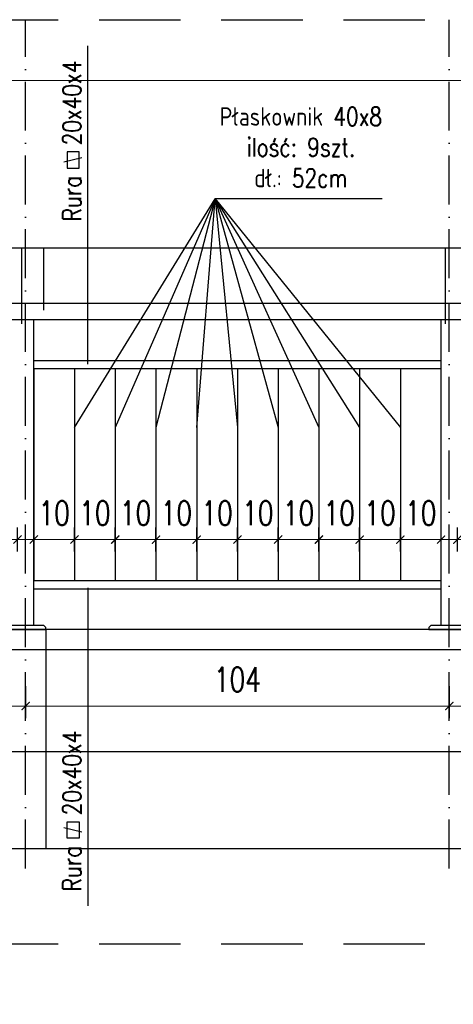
# Model space of a CAD drawing. Header units: millimetres. Extents: x 31969 to 285678, y -69766 to -1123.
# Tile 36 of 176: x 139884 to 139990, y -18518 to -18277. Entities that reach past the tile are written whole.
import ezdxf

# ---------------------------------------------------------------- set-up
doc = ezdxf.new("R2010")
doc.units = ezdxf.units.MM
for name, pattern in [('ACAD_ISO03W100', [30, 12, -18]), ('ACAD_ISO10W100', [18, 12, -3, 0, -3]), ('HIDDEN', [0.375, 0.25, -0.125])]:
    doc.linetypes.add(name, pattern=pattern)
for name, color, linetype in [('a-balustrady detal', 5, 'Continuous'), ('a-opis 2', 1, 'Continuous'), ('a-osie', 4, 'ACAD_ISO10W100'), ('a-przerywana', 250, 'HIDDEN'), ('a-widokowa', 3, 'Continuous'), ('a-wymiary', 11, 'Continuous')]:
    doc.layers.add(name, color=color, linetype=linetype)
doc.styles.add('WYMIAR', font='romans.shx', dxfattribs={"width": 0.8})
doc.styles.add('WYMIARY', font='simplex.shx', dxfattribs={"width": 0.75})
doc.dimstyles.new('MAREK50', dxfattribs={"dimtxt": 12.5, "dimasz": 5, "dimexe": 3, "dimexo": 2, "dimgap": 3.5, "dimtad": 1, "dimdec": 1, "dimdsep": 46, "dimtxsty": 'WYMIARY', "dimblk1": 'ARCHTICK', "dimblk2": 'ARCHTICK', "dimsah": 1, "dimcen": 2.5, "dimdle": 5, "dimadec": 0, "dimazin": 0, "dimtfac": 1, "dimtdec": 1, "dimtmove": 1, "dimatfit": 3, "dimldrblk": 'ARCHTICK', "dimfxl": 1, "dimtolj": 1, "dimtzin": 0, "dimarcsym": 0})

# ---------------------------------------------------------------- blocks, each defined once
blk = doc.blocks.new('_ARCHTICK')
at = {"color": 0, "linetype": 'ByBlock', "const_width": 0.15}
blk.add_lwpolyline([(-0.5, -0.5), (0.5, 0.5)], dxfattribs=at)
blk = doc.blocks.new('*D328')
at = {"layer": 'a-wymiary', "color": 0, "linetype": 'ACAD_ISO03W100', "lineweight": -2, "ltscale": 100}
blk.add_line((139991.4, -18407.16), (139991.4, -18401.27), dxfattribs=at)
at = {"layer": 'a-wymiary', "color": 0, "lineweight": -2, "ltscale": 100}
blk.add_line((140001.4, -18407.16), (140001.4, -18401.27), dxfattribs=at)
at = {"layer": 'a-wymiary', "color": 0, "lineweight": 0, "ltscale": 100}
blk.add_line((139989.4, -18404.27), (140003.4, -18404.27), dxfattribs=at)
at = {"layer": 'DEFPOINTS', "color": 0, "ltscale": 100}
for p in [(140001.4, -18404.27), (139991.4, -18409.16), (140001.4, -18409.16)]:
    blk.add_point(p, dxfattribs=at)
at = {"layer": 'a-wymiary', "color": 0, "lineweight": 0, "ltscale": 100, "xscale": 2, "yscale": 2, "zscale": 2, "rotation": 180}
blk.add_blockref('_ARCHTICK', (139991.4, -18404.27), dxfattribs=at)
at = {"layer": 'a-wymiary', "color": 0, "lineweight": 0, "ltscale": 100, "xscale": 2, "yscale": 2, "zscale": 2}
blk.add_blockref('_ARCHTICK', (140001.4, -18404.27), dxfattribs=at)
at = {"layer": 'a-wymiary', "color": 0, "ltscale": 100, "insert": (139996.4, -18397.77), "char_height": 6, "attachment_point": 5, "style": 'WYMIARY'}
blk.add_mtext('\\A1;10', dxfattribs=at)
blk = doc.blocks.new('*D330')
at = {"layer": 'a-wymiary', "color": 0, "linetype": 'ACAD_ISO03W100', "lineweight": -2, "ltscale": 100}
blk.add_line((139897.4, -18407.16), (139897.4, -18401.27), dxfattribs=at)
at = {"layer": 'a-wymiary', "color": 0, "lineweight": -2, "ltscale": 100}
blk.add_line((139907.4, -18407.16), (139907.4, -18401.27), dxfattribs=at)
at = {"layer": 'a-wymiary', "color": 0, "lineweight": 0, "ltscale": 100}
blk.add_line((139895.4, -18404.27), (139909.4, -18404.27), dxfattribs=at)
at = {"layer": 'DEFPOINTS', "color": 0, "ltscale": 100}
for p in [(139907.4, -18404.27), (139897.4, -18409.16), (139907.4, -18409.16)]:
    blk.add_point(p, dxfattribs=at)
at = {"layer": 'a-wymiary', "color": 0, "lineweight": 0, "ltscale": 100, "xscale": 2, "yscale": 2, "zscale": 2, "rotation": 180}
blk.add_blockref('_ARCHTICK', (139897.4, -18404.27), dxfattribs=at)
at = {"layer": 'a-wymiary', "color": 0, "lineweight": 0, "ltscale": 100, "xscale": 2, "yscale": 2, "zscale": 2}
blk.add_blockref('_ARCHTICK', (139907.4, -18404.27), dxfattribs=at)
at = {"layer": 'a-wymiary', "color": 0, "ltscale": 100, "insert": (139902.4, -18397.77), "char_height": 6, "attachment_point": 5, "style": 'WYMIARY'}
blk.add_mtext('\\A1;10', dxfattribs=at)
blk = doc.blocks.new('*D331')
at = {"layer": 'a-wymiary', "color": 0, "linetype": 'ACAD_ISO03W100', "lineweight": -2, "ltscale": 100}
blk.add_line((139907.4, -18407.16), (139907.4, -18401.27), dxfattribs=at)
at = {"layer": 'a-wymiary', "color": 0, "lineweight": -2, "ltscale": 100}
blk.add_line((139917.4, -18407.16), (139917.4, -18401.27), dxfattribs=at)
at = {"layer": 'a-wymiary', "color": 0, "lineweight": 0, "ltscale": 100}
blk.add_line((139905.4, -18404.27), (139919.4, -18404.27), dxfattribs=at)
at = {"layer": 'DEFPOINTS', "color": 0, "ltscale": 100}
for p in [(139917.4, -18404.27), (139907.4, -18409.16), (139917.4, -18409.16)]:
    blk.add_point(p, dxfattribs=at)
at = {"layer": 'a-wymiary', "color": 0, "lineweight": 0, "ltscale": 100, "xscale": 2, "yscale": 2, "zscale": 2, "rotation": 180}
blk.add_blockref('_ARCHTICK', (139907.4, -18404.27), dxfattribs=at)
at = {"layer": 'a-wymiary', "color": 0, "lineweight": 0, "ltscale": 100, "xscale": 2, "yscale": 2, "zscale": 2}
blk.add_blockref('_ARCHTICK', (139917.4, -18404.27), dxfattribs=at)
at = {"layer": 'a-wymiary', "color": 0, "ltscale": 100, "insert": (139912.4, -18397.77), "char_height": 6, "attachment_point": 5, "style": 'WYMIARY'}
blk.add_mtext('\\A1;10', dxfattribs=at)
blk = doc.blocks.new('*D332')
at = {"layer": 'a-wymiary', "color": 0, "linetype": 'ACAD_ISO03W100', "lineweight": -2, "ltscale": 100}
blk.add_line((139937.4, -18407.16), (139937.4, -18401.27), dxfattribs=at)
at = {"layer": 'a-wymiary', "color": 0, "lineweight": -2, "ltscale": 100}
blk.add_line((139947.4, -18407.16), (139947.4, -18401.27), dxfattribs=at)
at = {"layer": 'a-wymiary', "color": 0, "lineweight": 0, "ltscale": 100}
blk.add_line((139935.4, -18404.27), (139949.4, -18404.27), dxfattribs=at)
at = {"layer": 'DEFPOINTS', "color": 0, "ltscale": 100}
for p in [(139947.4, -18404.27), (139937.4, -18409.16), (139947.4, -18409.16)]:
    blk.add_point(p, dxfattribs=at)
at = {"layer": 'a-wymiary', "color": 0, "lineweight": 0, "ltscale": 100, "xscale": 2, "yscale": 2, "zscale": 2, "rotation": 180}
blk.add_blockref('_ARCHTICK', (139937.4, -18404.27), dxfattribs=at)
at = {"layer": 'a-wymiary', "color": 0, "lineweight": 0, "ltscale": 100, "xscale": 2, "yscale": 2, "zscale": 2}
blk.add_blockref('_ARCHTICK', (139947.4, -18404.27), dxfattribs=at)
at = {"layer": 'a-wymiary', "color": 0, "ltscale": 100, "insert": (139942.4, -18397.77), "char_height": 6, "attachment_point": 5, "style": 'WYMIARY'}
blk.add_mtext('\\A1;10', dxfattribs=at)
blk = doc.blocks.new('*D333')
at = {"layer": 'a-wymiary', "color": 0, "linetype": 'ACAD_ISO03W100', "lineweight": -2, "ltscale": 100}
blk.add_line((139947.4, -18407.16), (139947.4, -18401.27), dxfattribs=at)
at = {"layer": 'a-wymiary', "color": 0, "lineweight": -2, "ltscale": 100}
blk.add_line((139957.4, -18407.16), (139957.4, -18401.27), dxfattribs=at)
at = {"layer": 'a-wymiary', "color": 0, "lineweight": 0, "ltscale": 100}
blk.add_line((139945.4, -18404.27), (139959.4, -18404.27), dxfattribs=at)
at = {"layer": 'DEFPOINTS', "color": 0, "ltscale": 100}
for p in [(139957.4, -18404.27), (139947.4, -18409.16), (139957.4, -18409.16)]:
    blk.add_point(p, dxfattribs=at)
at = {"layer": 'a-wymiary', "color": 0, "lineweight": 0, "ltscale": 100, "xscale": 2, "yscale": 2, "zscale": 2, "rotation": 180}
blk.add_blockref('_ARCHTICK', (139947.4, -18404.27), dxfattribs=at)
at = {"layer": 'a-wymiary', "color": 0, "lineweight": 0, "ltscale": 100, "xscale": 2, "yscale": 2, "zscale": 2}
blk.add_blockref('_ARCHTICK', (139957.4, -18404.27), dxfattribs=at)
at = {"layer": 'a-wymiary', "color": 0, "ltscale": 100, "insert": (139952.4, -18397.77), "char_height": 6, "attachment_point": 5, "style": 'WYMIARY'}
blk.add_mtext('\\A1;10', dxfattribs=at)
blk = doc.blocks.new('*D334')
at = {"layer": 'a-wymiary', "color": 0, "linetype": 'ACAD_ISO03W100', "lineweight": -2, "ltscale": 100}
blk.add_line((139957.4, -18407.16), (139957.4, -18401.27), dxfattribs=at)
at = {"layer": 'a-wymiary', "color": 0, "lineweight": -2, "ltscale": 100}
blk.add_line((139967.4, -18407.16), (139967.4, -18401.27), dxfattribs=at)
at = {"layer": 'a-wymiary', "color": 0, "lineweight": 0, "ltscale": 100}
blk.add_line((139955.4, -18404.27), (139969.4, -18404.27), dxfattribs=at)
at = {"layer": 'DEFPOINTS', "color": 0, "ltscale": 100}
for p in [(139967.4, -18404.27), (139957.4, -18409.16), (139967.4, -18409.16)]:
    blk.add_point(p, dxfattribs=at)
at = {"layer": 'a-wymiary', "color": 0, "lineweight": 0, "ltscale": 100, "xscale": 2, "yscale": 2, "zscale": 2, "rotation": 180}
blk.add_blockref('_ARCHTICK', (139957.4, -18404.27), dxfattribs=at)
at = {"layer": 'a-wymiary', "color": 0, "lineweight": 0, "ltscale": 100, "xscale": 2, "yscale": 2, "zscale": 2}
blk.add_blockref('_ARCHTICK', (139967.4, -18404.27), dxfattribs=at)
at = {"layer": 'a-wymiary', "color": 0, "ltscale": 100, "insert": (139962.4, -18397.77), "char_height": 6, "attachment_point": 5, "style": 'WYMIARY'}
blk.add_mtext('\\A1;10', dxfattribs=at)
blk = doc.blocks.new('*D335')
at = {"layer": 'a-wymiary', "color": 0, "linetype": 'ACAD_ISO03W100', "lineweight": -2, "ltscale": 100}
blk.add_line((139967.4, -18407.16), (139967.4, -18401.27), dxfattribs=at)
at = {"layer": 'a-wymiary', "color": 0, "lineweight": -2, "ltscale": 100}
blk.add_line((139977.4, -18407.16), (139977.4, -18401.27), dxfattribs=at)
at = {"layer": 'a-wymiary', "color": 0, "lineweight": 0, "ltscale": 100}
blk.add_line((139965.4, -18404.27), (139979.4, -18404.27), dxfattribs=at)
at = {"layer": 'DEFPOINTS', "color": 0, "ltscale": 100}
for p in [(139977.4, -18404.27), (139967.4, -18409.16), (139977.4, -18409.16)]:
    blk.add_point(p, dxfattribs=at)
at = {"layer": 'a-wymiary', "color": 0, "lineweight": 0, "ltscale": 100, "xscale": 2, "yscale": 2, "zscale": 2, "rotation": 180}
blk.add_blockref('_ARCHTICK', (139967.4, -18404.27), dxfattribs=at)
at = {"layer": 'a-wymiary', "color": 0, "lineweight": 0, "ltscale": 100, "xscale": 2, "yscale": 2, "zscale": 2}
blk.add_blockref('_ARCHTICK', (139977.4, -18404.27), dxfattribs=at)
at = {"layer": 'a-wymiary', "color": 0, "ltscale": 100, "insert": (139972.4, -18397.77), "char_height": 6, "attachment_point": 5, "style": 'WYMIARY'}
blk.add_mtext('\\A1;10', dxfattribs=at)
blk = doc.blocks.new('*D336')
at = {"layer": 'a-wymiary', "color": 0, "linetype": 'ACAD_ISO03W100', "lineweight": -2, "ltscale": 100}
blk.add_line((139977.4, -18407.16), (139977.4, -18401.27), dxfattribs=at)
at = {"layer": 'a-wymiary', "color": 0, "lineweight": -2, "ltscale": 100}
blk.add_line((139987.4, -18407.16), (139987.4, -18401.27), dxfattribs=at)
at = {"layer": 'a-wymiary', "color": 0, "lineweight": 0, "ltscale": 100}
blk.add_line((139975.4, -18404.27), (139989.4, -18404.27), dxfattribs=at)
at = {"layer": 'DEFPOINTS', "color": 0, "ltscale": 100}
for p in [(139987.4, -18404.27), (139977.4, -18409.16), (139987.4, -18409.16)]:
    blk.add_point(p, dxfattribs=at)
at = {"layer": 'a-wymiary', "color": 0, "lineweight": 0, "ltscale": 100, "xscale": 2, "yscale": 2, "zscale": 2, "rotation": 180}
blk.add_blockref('_ARCHTICK', (139977.4, -18404.27), dxfattribs=at)
at = {"layer": 'a-wymiary', "color": 0, "lineweight": 0, "ltscale": 100, "xscale": 2, "yscale": 2, "zscale": 2}
blk.add_blockref('_ARCHTICK', (139987.4, -18404.27), dxfattribs=at)
at = {"layer": 'a-wymiary', "color": 0, "ltscale": 100, "insert": (139982.4, -18397.77), "char_height": 6, "attachment_point": 5, "style": 'WYMIARY'}
blk.add_mtext('\\A1;10', dxfattribs=at)
blk = doc.blocks.new('*D329')
at = {"layer": 'a-wymiary', "color": 0, "linetype": 'ACAD_ISO03W100', "lineweight": -2, "ltscale": 100}
blk.add_line((139887.4, -18407.16), (139887.4, -18401.27), dxfattribs=at)
at = {"layer": 'a-wymiary', "color": 0, "lineweight": -2, "ltscale": 100}
blk.add_line((139897.4, -18407.16), (139897.4, -18401.27), dxfattribs=at)
at = {"layer": 'a-wymiary', "color": 0, "lineweight": 0, "ltscale": 100}
blk.add_line((139885.4, -18404.27), (139899.4, -18404.27), dxfattribs=at)
at = {"layer": 'DEFPOINTS', "color": 0, "ltscale": 100}
for p in [(139897.4, -18404.27), (139887.4, -18409.16), (139897.4, -18409.16)]:
    blk.add_point(p, dxfattribs=at)
at = {"layer": 'a-wymiary', "color": 0, "lineweight": 0, "ltscale": 100, "xscale": 2, "yscale": 2, "zscale": 2, "rotation": 180}
blk.add_blockref('_ARCHTICK', (139887.4, -18404.27), dxfattribs=at)
at = {"layer": 'a-wymiary', "color": 0, "lineweight": 0, "ltscale": 100, "xscale": 2, "yscale": 2, "zscale": 2}
blk.add_blockref('_ARCHTICK', (139897.4, -18404.27), dxfattribs=at)
at = {"layer": 'a-wymiary', "color": 0, "ltscale": 100, "insert": (139892.4, -18397.77), "char_height": 6, "attachment_point": 5, "style": 'WYMIARY'}
blk.add_mtext('\\A1;10', dxfattribs=at)
blk = doc.blocks.new('*D345')
at = {"layer": 'a-wymiary', "color": 0, "linetype": 'ACAD_ISO03W100', "lineweight": -2, "ltscale": 100}
blk.add_line((139873.4, -18407.16), (139873.4, -18401.27), dxfattribs=at)
at = {"layer": 'a-wymiary', "color": 0, "lineweight": -2, "ltscale": 100}
blk.add_line((139883.4, -18407.16), (139883.4, -18401.27), dxfattribs=at)
at = {"layer": 'a-wymiary', "color": 0, "lineweight": 0, "ltscale": 100}
blk.add_line((139871.4, -18404.27), (139885.4, -18404.27), dxfattribs=at)
at = {"layer": 'DEFPOINTS', "color": 0, "ltscale": 100}
for p in [(139883.4, -18404.27), (139873.4, -18409.16), (139883.4, -18409.16)]:
    blk.add_point(p, dxfattribs=at)
at = {"layer": 'a-wymiary', "color": 0, "lineweight": 0, "ltscale": 100, "xscale": 2, "yscale": 2, "zscale": 2, "rotation": 180}
blk.add_blockref('_ARCHTICK', (139873.4, -18404.27), dxfattribs=at)
at = {"layer": 'a-wymiary', "color": 0, "lineweight": 0, "ltscale": 100, "xscale": 2, "yscale": 2, "zscale": 2}
blk.add_blockref('_ARCHTICK', (139883.4, -18404.27), dxfattribs=at)
at = {"layer": 'a-wymiary', "color": 0, "ltscale": 100, "insert": (139878.4, -18397.77), "char_height": 6, "attachment_point": 5, "style": 'WYMIARY'}
blk.add_mtext('\\A1;10', dxfattribs=at)
blk = doc.blocks.new('*D384')
at = {"layer": 'a-wymiary', "color": 0, "linetype": 'ACAD_ISO03W100', "lineweight": -2, "ltscale": 100}
blk.add_line((139927.4, -18407.16), (139927.4, -18401.27), dxfattribs=at)
at = {"layer": 'a-wymiary', "color": 0, "lineweight": -2, "ltscale": 100}
blk.add_line((139937.4, -18407.16), (139937.4, -18401.27), dxfattribs=at)
at = {"layer": 'a-wymiary', "color": 0, "lineweight": 0, "ltscale": 100}
blk.add_line((139925.4, -18404.27), (139939.4, -18404.27), dxfattribs=at)
at = {"layer": 'DEFPOINTS', "color": 0, "ltscale": 100}
for p in [(139937.4, -18404.27), (139927.4, -18409.16), (139937.4, -18409.16)]:
    blk.add_point(p, dxfattribs=at)
at = {"layer": 'a-wymiary', "color": 0, "lineweight": 0, "ltscale": 100, "xscale": 2, "yscale": 2, "zscale": 2, "rotation": 180}
blk.add_blockref('_ARCHTICK', (139927.4, -18404.27), dxfattribs=at)
at = {"layer": 'a-wymiary', "color": 0, "lineweight": 0, "ltscale": 100, "xscale": 2, "yscale": 2, "zscale": 2}
blk.add_blockref('_ARCHTICK', (139937.4, -18404.27), dxfattribs=at)
at = {"layer": 'a-wymiary', "color": 0, "ltscale": 100, "insert": (139932.4, -18397.77), "char_height": 6, "attachment_point": 5, "style": 'WYMIARY'}
blk.add_mtext('\\A1;10', dxfattribs=at)
blk = doc.blocks.new('*D385')
at = {"layer": 'a-wymiary', "color": 0, "linetype": 'ACAD_ISO03W100', "lineweight": -2, "ltscale": 100}
blk.add_line((139917.4, -18407.16), (139917.4, -18401.27), dxfattribs=at)
at = {"layer": 'a-wymiary', "color": 0, "lineweight": -2, "ltscale": 100}
blk.add_line((139927.4, -18407.16), (139927.4, -18401.27), dxfattribs=at)
at = {"layer": 'a-wymiary', "color": 0, "lineweight": 0, "ltscale": 100}
blk.add_line((139915.4, -18404.27), (139929.4, -18404.27), dxfattribs=at)
at = {"layer": 'DEFPOINTS', "color": 0, "ltscale": 100}
for p in [(139927.4, -18404.27), (139917.4, -18409.16), (139927.4, -18409.16)]:
    blk.add_point(p, dxfattribs=at)
at = {"layer": 'a-wymiary', "color": 0, "lineweight": 0, "ltscale": 100, "xscale": 2, "yscale": 2, "zscale": 2, "rotation": 180}
blk.add_blockref('_ARCHTICK', (139917.4, -18404.27), dxfattribs=at)
at = {"layer": 'a-wymiary', "color": 0, "lineweight": 0, "ltscale": 100, "xscale": 2, "yscale": 2, "zscale": 2}
blk.add_blockref('_ARCHTICK', (139927.4, -18404.27), dxfattribs=at)
at = {"layer": 'a-wymiary', "color": 0, "ltscale": 100, "insert": (139922.4, -18397.77), "char_height": 6, "attachment_point": 5, "style": 'WYMIARY'}
blk.add_mtext('\\A1;10', dxfattribs=at)
blk = doc.blocks.new('*D388')
at = {"layer": 'a-wymiary', "color": 0, "linetype": 'ACAD_ISO03W100', "lineweight": -2, "ltscale": 100}
blk.add_line((139393.4, -18297.89), (139393.4, -18288.68), dxfattribs=at)
at = {"layer": 'a-wymiary', "color": 0, "lineweight": -2, "ltscale": 100}
blk.add_line((140085.4, -18297.89), (140085.4, -18288.68), dxfattribs=at)
at = {"layer": 'a-wymiary', "color": 0, "lineweight": 0, "ltscale": 100}
blk.add_line((139391.4, -18291.68), (140087.4, -18291.68), dxfattribs=at)
at = {"layer": 'DEFPOINTS', "color": 0, "ltscale": 100}
for p in [(140085.4, -18291.68), (139393.4, -18299.89), (140085.4, -18299.89)]:
    blk.add_point(p, dxfattribs=at)
at = {"layer": 'a-wymiary', "color": 0, "lineweight": 0, "ltscale": 100, "xscale": 2, "yscale": 2, "zscale": 2, "rotation": 180}
blk.add_blockref('_ARCHTICK', (139393.4, -18291.68), dxfattribs=at)
at = {"layer": 'a-wymiary', "color": 0, "lineweight": 0, "ltscale": 100, "xscale": 2, "yscale": 2, "zscale": 2}
blk.add_blockref('_ARCHTICK', (140085.4, -18291.68), dxfattribs=at)
at = {"layer": 'a-wymiary', "color": 0, "ltscale": 100, "insert": (139739.4, -18285.18), "char_height": 6, "attachment_point": 5, "style": 'WYMIARY'}
blk.add_mtext('\\A1;692', dxfattribs=at)
blk = doc.blocks.new('*D389')
at = {"layer": 'a-wymiary', "color": 0, "lineweight": -2, "ltscale": 100}
blk.add_line((139989.4, -18440.2), (139989.4, -18448.1), dxfattribs=at)
at = {"layer": 'a-wymiary', "color": 0, "linetype": 'ACAD_ISO03W100', "lineweight": -2, "ltscale": 100}
blk.add_line((140083.4, -18440.2), (140083.4, -18448.1), dxfattribs=at)
at = {"layer": 'a-wymiary', "color": 0, "lineweight": 0, "ltscale": 100}
blk.add_line((140085.4, -18445.1), (139987.4, -18445.1), dxfattribs=at)
at = {"layer": 'DEFPOINTS', "color": 0, "ltscale": 100}
for p in [(139989.4, -18438.2), (140083.4, -18438.2), (139989.4, -18445.1)]:
    blk.add_point(p, dxfattribs=at)
at = {"layer": 'a-wymiary', "color": 0, "lineweight": 0, "ltscale": 100, "xscale": 2, "yscale": 2, "zscale": 2, "rotation": 180}
blk.add_blockref('_ARCHTICK', (139989.4, -18445.1), dxfattribs=at)
at = {"layer": 'a-wymiary', "color": 0, "lineweight": 0, "ltscale": 100, "xscale": 2, "yscale": 2, "zscale": 2}
blk.add_blockref('_ARCHTICK', (140083.4, -18445.1), dxfattribs=at)
at = {"layer": 'a-wymiary', "color": 0, "ltscale": 100, "insert": (140036.4, -18438.6), "char_height": 6, "attachment_point": 5, "style": 'WYMIARY'}
blk.add_mtext('\\A1;94', dxfattribs=at)
blk = doc.blocks.new('*D390')
at = {"layer": 'a-wymiary', "color": 0, "lineweight": -2, "ltscale": 100}
blk.add_line((139885.4, -18440.2), (139885.4, -18448.1), dxfattribs=at)
at = {"layer": 'a-wymiary', "color": 0, "linetype": 'ACAD_ISO03W100', "lineweight": -2, "ltscale": 100}
blk.add_line((139989.4, -18440.2), (139989.4, -18448.1), dxfattribs=at)
at = {"layer": 'a-wymiary', "color": 0, "lineweight": 0, "ltscale": 100}
blk.add_line((139991.4, -18445.1), (139883.4, -18445.1), dxfattribs=at)
at = {"layer": 'DEFPOINTS', "color": 0, "ltscale": 100}
for p in [(139885.4, -18438.2), (139989.4, -18438.2), (139885.4, -18445.1)]:
    blk.add_point(p, dxfattribs=at)
at = {"layer": 'a-wymiary', "color": 0, "lineweight": 0, "ltscale": 100, "xscale": 2, "yscale": 2, "zscale": 2, "rotation": 180}
blk.add_blockref('_ARCHTICK', (139885.4, -18445.1), dxfattribs=at)
at = {"layer": 'a-wymiary', "color": 0, "lineweight": 0, "ltscale": 100, "xscale": 2, "yscale": 2, "zscale": 2}
blk.add_blockref('_ARCHTICK', (139989.4, -18445.1), dxfattribs=at)
at = {"layer": 'a-wymiary', "color": 0, "ltscale": 100, "insert": (139937.4, -18438.6), "char_height": 6, "attachment_point": 5, "style": 'WYMIARY'}
blk.add_mtext('\\A1;104', dxfattribs=at)
blk = doc.blocks.new('*D391')
at = {"layer": 'a-wymiary', "color": 0, "lineweight": -2, "ltscale": 100}
blk.add_line((139791.4, -18440.2), (139791.4, -18448.1), dxfattribs=at)
at = {"layer": 'a-wymiary', "color": 0, "linetype": 'ACAD_ISO03W100', "lineweight": -2, "ltscale": 100}
blk.add_line((139885.4, -18440.2), (139885.4, -18448.1), dxfattribs=at)
at = {"layer": 'a-wymiary', "color": 0, "lineweight": 0, "ltscale": 100}
blk.add_line((139887.4, -18445.1), (139789.4, -18445.1), dxfattribs=at)
at = {"layer": 'DEFPOINTS', "color": 0, "ltscale": 100}
for p in [(139791.4, -18438.2), (139885.4, -18438.2), (139791.4, -18445.1)]:
    blk.add_point(p, dxfattribs=at)
at = {"layer": 'a-wymiary', "color": 0, "lineweight": 0, "ltscale": 100, "xscale": 2, "yscale": 2, "zscale": 2, "rotation": 180}
blk.add_blockref('_ARCHTICK', (139791.4, -18445.1), dxfattribs=at)
at = {"layer": 'a-wymiary', "color": 0, "lineweight": 0, "ltscale": 100, "xscale": 2, "yscale": 2, "zscale": 2}
blk.add_blockref('_ARCHTICK', (139885.4, -18445.1), dxfattribs=at)
at = {"layer": 'a-wymiary', "color": 0, "ltscale": 100, "insert": (139838.4, -18438.6), "char_height": 6, "attachment_point": 5, "style": 'WYMIARY'}
blk.add_mtext('\\A1;94', dxfattribs=at)

msp = doc.modelspace()

# ---------------------------------------------------------------- linework, layer by layer
at = {"layer": 'a-balustrady detal', "ltscale": 0.5}
for p, q in [((140085.4, -18346.34), (139393.4, -18346.34)), ((140085.4, -18350.34), (139393.4, -18350.34)), ((139887.4, -18425.34), (139887.4, -18350.34)), ((139987.4, -18425.34), (139987.4, -18350.34)), ((139887.4, -18360.34), (139987.4, -18360.34)), ((139887.4, -18362.34), (139987.4, -18362.34)), ((139887.4, -18362.34), (139887.4, -18414.34)), ((139897.4, -18362.34), (139897.4, -18414.34)), ((139907.4, -18362.34), (139907.4, -18414.34)), ((139917.4, -18362.34), (139917.4, -18414.34)), ((139927.4, -18362.34), (139927.4, -18414.34)), ((139937.4, -18362.34), (139937.4, -18414.34)), ((139947.4, -18362.34), (139947.4, -18414.34)), ((139957.4, -18362.34), (139957.4, -18414.34)), ((139967.4, -18362.34), (139967.4, -18414.34)), ((139977.4, -18362.34), (139977.4, -18414.34)), ((139887.4, -18414.34), (139987.4, -18414.34)), ((139887.4, -18416.34), (139987.4, -18416.34))]:
    msp.add_line(p, q, dxfattribs=at)
for points in [[(139880.4, -18426.34), (139890.4, -18426.34), (139890.4, -18425.84), (139889.9, -18425.34), (139880.9, -18425.34), (139880.4, -18425.84)], [(139984.4, -18426.34), (139994.4, -18426.34), (139994.4, -18425.84), (139993.9, -18425.34), (139984.9, -18425.34), (139984.4, -18425.84)]]:
    msp.add_lwpolyline(points, close=True, dxfattribs=at)
at = {"layer": 'a-opis 2', "ltscale": 0.1}
for p, q in [((139900.66, -18361.22), (139900.66, -18283.17)), ((139897.4, -18376.74), (139931.91, -18320.66)), ((139931.91, -18320.66), (139907.4, -18376.74)), ((139931.91, -18320.66), (139917.4, -18376.74)), ((139927.4, -18376.74), (139931.91, -18320.66)), ((139931.91, -18320.66), (139937.4, -18376.74)), ((139972.96, -18320.66), (139931.91, -18320.66)), ((139931.91, -18320.66), (139947.4, -18376.74)), ((139931.91, -18320.66), (139957.4, -18376.74)), ((139931.91, -18320.66), (139967.4, -18376.74)), ((139931.91, -18320.66), (139977.4, -18376.74)), ((139394.47, -18332.68), (140145.3, -18332.68)), ((139884.47, -18351.37), (139884.47, -18332.68)), ((139889.75, -18332.68), (139889.75, -18347.99)), ((139988.47, -18351.37), (139988.47, -18332.68)), ((139900.66, -18416.08), (139900.66, -18494.13)), ((139890.4, -18426.34), (139890.4, -18480.01)), ((139400.4, -18480.01), (140145.3, -18480.01))]:
    msp.add_line(p, q, dxfattribs=at)
for points in [[(139899.23, -18310.67), (139894.8, -18311.67)], [(139895.58, -18313.17), (139898.58, -18313.17), (139898.58, -18309.17), (139895.58, -18309.17), (139895.58, -18313.17)], [(139899.23, -18476), (139894.8, -18475)], [(139895.58, -18473.5), (139898.58, -18473.5), (139898.58, -18477.5), (139895.58, -18477.5), (139895.58, -18473.5)]]:
    msp.add_lwpolyline(points, dxfattribs=at)
at = {"layer": 'a-osie'}
for p, q in [((139885.4, -18484.96), (139885.4, -18276.75)), ((139989.4, -18484.96), (139989.4, -18276.75))]:
    msp.add_line(p, q, dxfattribs=at)
at = {"layer": 'a-przerywana', "color": 3, "ltscale": 80}
msp.add_line((139363.42, -18503.39), (140155.4, -18503.39), dxfattribs=at)
msp.add_lwpolyline([(139363.42, -18276.75), (140155.4, -18276.75), (140155.4, -18730.03), (139363.42, -18730.03)], close=True, dxfattribs=at)
at = {"layer": 'a-widokowa'}
for p, q in [((140094.4, -18426.34), (139407.4, -18426.34)), ((140094.4, -18431.34), (139383.4, -18431.34)), ((140094.4, -18456.34), (139383.4, -18456.34))]:
    msp.add_line(p, q, dxfattribs=at)

# ---------------------------------------------------------------- texts
at = {"layer": 'a-opis 2', "ltscale": 0.1, "char_height": 4.5269, "width": 94.9255, "rotation": 90, "style": 'WYMIAR'}
for insert, attachment_point in [((139894.52, -18353.94), 1), ((139894.52, -18423.37), 3)]:
    msp.add_mtext('\\pxqc;Rura   20x40x4', dxfattribs=dict(at, insert=insert, attachment_point=attachment_point))
at = {"layer": 'a-opis 2', "ltscale": 0.1, "insert": (140000.44, -18298.23), "char_height": 4.5269, "width": 94.9255, "attachment_point": 3, "style": 'WYMIAR'}
msp.add_mtext('\\pxqc;Płaskownik 40x8\\Pilość: 9szt.\\Pdł.: 52cm', dxfattribs=at)

# ---------------------------------------------------------------- dimensions: what is measured, and where the dimension line sits
at = {"layer": 'a-wymiary', "ltscale": 100}
for base, p1, p2, picture, middle in [((140085.4, -18291.68), (139393.4, -18299.89), (140085.4, -18299.89), '*D388', (139739.4, -18285.18)), ((139791.4, -18445.1), (139885.4, -18438.2), (139791.4, -18438.2), '*D391', (139838.4, -18438.6)), ((139885.4, -18445.1), (139989.4, -18438.2), (139885.4, -18438.2), '*D390', (139937.4, -18438.6)), ((139989.4, -18445.1), (140083.4, -18438.2), (139989.4, -18438.2), '*D389', (140036.4, -18438.6))]:
    dim = msp.add_linear_dim(base=base, p1=p1, p2=p2, dimstyle='MAREK50', override={"dimtxt": 6, "dimasz": 2, "dimdle": 2, "dimfxl": 10, "dimfxlon": 1, "dimlwd": 0}, dxfattribs=at)
    dim.commit()
    dim.dimension.update_dxf_attribs({"geometry": picture, "text_midpoint": middle})
for base, p1, p2, picture, middle in [((139883.4, -18404.27), (139873.4, -18409.16), (139883.4, -18409.16), '*D345', (139878.4, -18404.27)), ((139897.4, -18404.27), (139887.4, -18409.16), (139897.4, -18409.16), '*D329', (139892.4, -18404.27)), ((139907.4, -18404.27), (139897.4, -18409.16), (139907.4, -18409.16), '*D330', (139902.4, -18404.27)), ((139917.4, -18404.27), (139907.4, -18409.16), (139917.4, -18409.16), '*D331', (139912.4, -18404.27)), ((139927.4, -18404.27), (139917.4, -18409.16), (139927.4, -18409.16), '*D385', (139922.4, -18404.27)), ((139937.4, -18404.27), (139927.4, -18409.16), (139937.4, -18409.16), '*D384', (139932.4, -18404.27)), ((139947.4, -18404.27), (139937.4, -18409.16), (139947.4, -18409.16), '*D332', (139942.4, -18404.27)), ((139957.4, -18404.27), (139947.4, -18409.16), (139957.4, -18409.16), '*D333', (139952.4, -18404.27)), ((139967.4, -18404.27), (139957.4, -18409.16), (139967.4, -18409.16), '*D334', (139962.4, -18404.27)), ((139977.4, -18404.27), (139967.4, -18409.16), (139977.4, -18409.16), '*D335', (139972.4, -18404.27)), ((139987.4, -18404.27), (139977.4, -18409.16), (139987.4, -18409.16), '*D336', (139982.4, -18404.27)), ((140001.4, -18404.27), (139991.4, -18409.16), (140001.4, -18409.16), '*D328', (139996.4, -18404.27))]:
    dim = msp.add_linear_dim(base=base, p1=p1, p2=p2, dimstyle='MAREK50', override={"dimtxt": 6, "dimasz": 2, "dimdle": 2, "dimfxl": 10, "dimfxlon": 1, "dimlwd": 0}, dxfattribs=at)
    dim.commit()
    dim.dimension.update_dxf_attribs({"geometry": picture, "text_midpoint": middle, "dimtype": 160})

doc.saveas('drawing.dxf')
